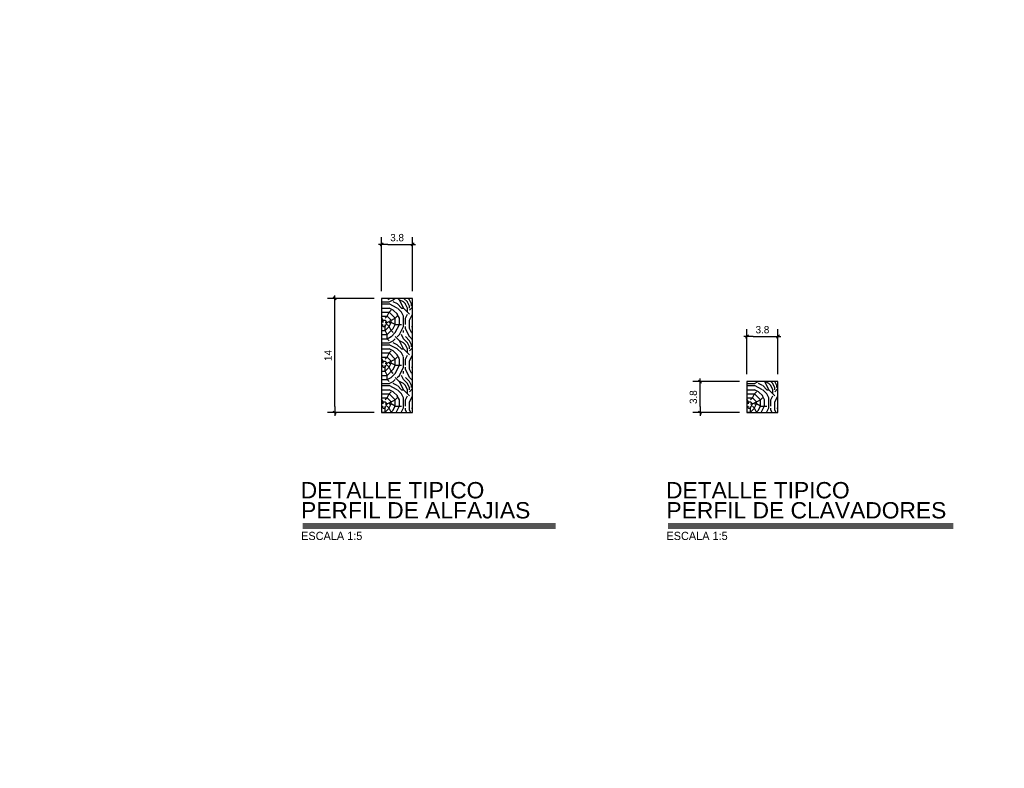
# Model space of a CAD drawing. Header units: millimetres. Extents: x 19458 to 19711, y 4351 to 4752.
# Tile 9 of 256: x 19535.03 to 19536.237, y 4512.481 to 4513.398. Entities that reach past the tile are written whole.
import ezdxf
from ezdxf.enums import TextEntityAlignment as Align

# ---------------------------------------------------------------- set-up
doc = ezdxf.new("R2010")
doc.units = ezdxf.units.MM
for name, color, linetype in [('0 @ 0.05', 7, 'Continuous'), ('cotas', 1, 'Continuous'), ('cotas @ 300', 1, 'Continuous'), ('cotas @ 400', 1, 'Continuous'), ('cotas @ 500', 1, 'Continuous'), ('TEXTOS TITULOS @ 0.05', 3, 'Continuous')]:
    doc.layers.add(name, color=color, linetype=linetype)
doc.styles.add('century gothic', font='GOTHIC.TTF')
doc.styles.add('COTAS SMC', font='GOTHIC.TTF')
doc.styles.add('NOTAS', font='GOTHIC.TTF')
doc.styles.add('SMCtitulos', font='sanss___.ttf')
doc.dimstyles.new('ANOTATIVE 100 SMCONSTRUCCIONES', dxfattribs={"dimscale": 0, "dimtxt": 0.18, "dimasz": 0.15, "dimexe": 0.18, "dimexo": 0.09, "dimgap": 0.1, "dimtad": 1, "dimzin": 0, "dimdsep": 46, "dimtxsty": 'century gothic', "dimblk1": 'FLECHA1', "dimblk2": 'FLECHA1', "dimsah": 1, "dimcen": 0.18, "dimdle": 0.075, "dimclrd": 1, "dimclre": 1, "dimclrt": 2, "dimaunit": 1, "dimadec": 0, "dimazin": 0, "dimtfac": 0.75, "dimtix": 1, "dimtmove": 2, "dimatfit": 3, "dimfxl": 0.09, "dimtvp": 1.5, "dimtfill": 1, "dimtolj": 1, "dimtzin": 0, "dimarcsym": 0})
doc.dimstyles.new('ANOTATIVE CM SMCONSTRUCCIONES', dxfattribs={"dimscale": 0, "dimtxt": 0.18, "dimasz": 0.15, "dimexe": 0.18, "dimexo": 0.18, "dimgap": 0.07, "dimtad": 1, "dimdec": 1, "dimlfac": 100, "dimdsep": 46, "dimtxsty": 'century gothic', "dimblk1": 'FLECHA1', "dimblk2": 'FLECHA1', "dimsah": 1, "dimcen": 0.18, "dimdle": 0.075, "dimclrd": 1, "dimclre": 1, "dimclrt": 2, "dimaunit": 1, "dimadec": 0, "dimazin": 2, "dimtfac": 0.75, "dimtdec": 1, "dimtix": 1, "dimtmove": 2, "dimatfit": 3, "dimfxl": 0.09, "dimtvp": 1.5, "dimtfill": 1, "dimtolj": 1, "dimtzin": 0, "dimarcsym": 0})
doc.dimstyles.new('PIES SMCONSTRUCCIONES', dxfattribs={"dimscale": 0, "dimtxt": 0.18, "dimasz": 0.2, "dimexe": 0.18, "dimexo": 0, "dimgap": 0.1, "dimtad": 1, "dimdec": 0, "dimlfac": 39.370079, "dimzin": 0, "dimdsep": 46, "dimlunit": 4, "dimtxsty": 'COTAS SMC', "dimblk1": 'FLECHA1', "dimblk2": 'FLECHA1', "dimsah": 1, "dimcen": 0.2, "dimdle": 0.075, "dimclrd": 1, "dimclre": 1, "dimclrt": 2, "dimaunit": 1, "dimadec": 0, "dimazin": 0, "dimtfac": 0.75, "dimtdec": 0, "dimtix": 1, "dimtmove": 2, "dimatfit": 3, "dimfxl": 0.09, "dimtvp": 1.5, "dimtfill": 1, "dimtolj": 1, "dimtzin": 0, "dimarcsym": 0})

# ---------------------------------------------------------------- blocks, each defined once
blk = doc.blocks.new('FLECHA1')
at = {"color": 4}
blk.add_line((-0.246176, -0.248081), (0.248081, 0.25), dxfattribs=at)
at = {"color": 1}
blk.add_line((-1, 0), (0.496162, 0), dxfattribs=at)
blk = doc.blocks.new('*D693')
at = {"layer": 'cotas', "color": 1, "lineweight": -2, "transparency": 16777216}
for p, q in [((19614.326, 4625.8448), (19614.326, 4700.8448)), ((19570.9836, 4550.8448), (19524.326, 4550.8448)), ((19614.326, 4548.4298), (19614.326, 4550.8448)), ((19570.5339, 4548.4298), (19524.326, 4548.4298)), ((19614.326, 4473.4298), (19614.326, 4398.4298))]:
    blk.add_line(p, q, dxfattribs=at)
at = {"layer": 'Defpoints', "color": 0, "transparency": 16777216}
for p in [(19614.326, 4550.8448), (19615.9836, 4550.8448), (19615.5339, 4548.4298)]:
    blk.add_point(p, dxfattribs=at)
at = {"layer": 'cotas', "color": 1, "lineweight": -2, "transparency": 16777216, "xscale": 75, "yscale": 75, "zscale": 75}
for p, rotation in [((19614.326, 4550.8448), 270), ((19614.326, 4548.4298), 90)]:
    blk.add_blockref('FLECHA1', p, dxfattribs=dict(at, rotation=rotation))
at = {"layer": 'cotas', "color": 2, "transparency": 16777216, "insert": (19517.3376, 4549.6373), "char_height": 90, "attachment_point": 5, "rotation": 90, "style": 'century gothic', "bg_fill": 3, "box_fill_scale": 1.1, "bg_fill_color": 256, "bg_fill_true_color": 13158600, "bg_fill_transparency": 0}
blk.add_mtext('\\A1;2.42', dxfattribs=at)
blk = doc.blocks.new('*D739')
at = {"layer": 'cotas', "color": 1, "lineweight": -2, "transparency": 16777216}
for p, q in [((19614.326, 4595.8448), (19614.326, 4640.8448)), ((19588.9836, 4550.8448), (19560.326, 4550.8448)), ((19614.326, 4548.4298), (19614.326, 4550.8448)), ((19588.5339, 4548.4298), (19560.326, 4548.4298)), ((19614.326, 4503.4298), (19614.326, 4458.4298))]:
    blk.add_line(p, q, dxfattribs=at)
at = {"layer": 'Defpoints', "color": 0, "transparency": 16777216}
for p in [(19614.326, 4550.8448), (19615.9836, 4550.8448), (19615.5339, 4548.4298)]:
    blk.add_point(p, dxfattribs=at)
at = {"layer": 'cotas', "color": 1, "lineweight": -2, "transparency": 16777216, "xscale": 45, "yscale": 45, "zscale": 45}
for p, rotation in [((19614.326, 4550.8448), 270), ((19614.326, 4548.4298), 90)]:
    blk.add_blockref('FLECHA1', p, dxfattribs=dict(at, rotation=rotation))
at = {"layer": 'cotas', "color": 2, "transparency": 16777216, "insert": (19556.133, 4549.6373), "char_height": 54, "attachment_point": 5, "rotation": 90, "style": 'century gothic', "bg_fill": 3, "box_fill_scale": 1.1, "bg_fill_color": 256, "bg_fill_true_color": 13158600, "bg_fill_transparency": 0}
blk.add_mtext('\\A1;2.42', dxfattribs=at)
blk = doc.blocks.new('*D745')
at = {"layer": 'cotas', "color": 1, "lineweight": -2, "transparency": 16777216}
for p, q in [((19614.326, 4610.8448), (19614.326, 4670.8448)), ((19579.9836, 4550.8448), (19542.326, 4550.8448)), ((19614.326, 4548.4298), (19614.326, 4550.8448)), ((19579.5339, 4548.4298), (19542.326, 4548.4298)), ((19614.326, 4488.4298), (19614.326, 4428.4298))]:
    blk.add_line(p, q, dxfattribs=at)
at = {"layer": 'Defpoints', "color": 0, "transparency": 16777216}
for p in [(19614.326, 4550.8448), (19615.9836, 4550.8448), (19615.5339, 4548.4298)]:
    blk.add_point(p, dxfattribs=at)
at = {"layer": 'cotas', "color": 1, "lineweight": -2, "transparency": 16777216, "xscale": 60, "yscale": 60, "zscale": 60}
for p, rotation in [((19614.326, 4550.8448), 270), ((19614.326, 4548.4298), 90)]:
    blk.add_blockref('FLECHA1', p, dxfattribs=dict(at, rotation=rotation))
at = {"layer": 'cotas', "color": 2, "transparency": 16777216, "insert": (19536.7353, 4549.6373), "char_height": 72, "attachment_point": 5, "rotation": 90, "style": 'century gothic', "bg_fill": 3, "box_fill_scale": 1.1, "bg_fill_color": 256, "bg_fill_true_color": 13158600, "bg_fill_transparency": 0}
blk.add_mtext('\\A1;2.42', dxfattribs=at)
blk = doc.blocks.new('*D748')
at = {"layer": 'cotas', "color": 1, "lineweight": -2, "transparency": 16777216}
for p, q in [((19620.0128, 4651.7533), (19620.0128, 4751.7533)), ((19620.4168, 4551.7533), (19530.0128, 4551.7533)), ((19620.0128, 4550.5333), (19620.0128, 4551.7533)), ((19620.4168, 4550.5333), (19530.0128, 4550.5333)), ((19620.0128, 4450.5333), (19620.0128, 4350.5333))]:
    blk.add_line(p, q, dxfattribs=at)
at = {"layer": 'Defpoints', "color": 0, "transparency": 16777216}
for p in [(19620.0128, 4551.7533), (19620.4168, 4551.7533), (19620.4168, 4550.5333)]:
    blk.add_point(p, dxfattribs=at)
at = {"layer": 'cotas', "color": 1, "lineweight": -2, "transparency": 16777216, "xscale": 100, "yscale": 100, "zscale": 100}
for p, rotation in [((19620.0128, 4551.7533), 270), ((19620.0128, 4550.5333), 90)]:
    blk.add_blockref('FLECHA1', p, dxfattribs=dict(at, rotation=rotation))
at = {"layer": 'cotas', "color": 2, "transparency": 16777216, "insert": (19523.8809, 4551.1433), "char_height": 90, "attachment_point": 5, "rotation": 90, "style": 'COTAS SMC', "bg_fill": 3, "box_fill_scale": 1.1, "bg_fill_color": 256, "bg_fill_true_color": 13158600, "bg_fill_transparency": 0}
blk.add_mtext("\\A1;4'", dxfattribs=at)
blk = doc.blocks.new('*D798')
at = {"layer": 'cotas', "color": 1, "lineweight": -2, "transparency": 16777216}
for p, q in [((19620.0128, 4631.7533), (19620.0128, 4711.7533)), ((19620.4168, 4551.7533), (19548.0128, 4551.7533)), ((19620.0128, 4550.5333), (19620.0128, 4551.7533)), ((19620.4168, 4550.5333), (19548.0128, 4550.5333)), ((19620.0128, 4470.5333), (19620.0128, 4390.5333))]:
    blk.add_line(p, q, dxfattribs=at)
at = {"layer": 'Defpoints', "color": 0, "transparency": 16777216}
for p in [(19620.0128, 4551.7533), (19620.4168, 4551.7533), (19620.4168, 4550.5333)]:
    blk.add_point(p, dxfattribs=at)
at = {"layer": 'cotas', "color": 1, "lineweight": -2, "transparency": 16777216, "xscale": 80, "yscale": 80, "zscale": 80}
for p, rotation in [((19620.0128, 4551.7533), 270), ((19620.0128, 4550.5333), 90)]:
    blk.add_blockref('FLECHA1', p, dxfattribs=dict(at, rotation=rotation))
at = {"layer": 'cotas', "color": 2, "transparency": 16777216, "insert": (19543.1073, 4551.1433), "char_height": 72, "attachment_point": 5, "rotation": 90, "style": 'COTAS SMC', "bg_fill": 3, "box_fill_scale": 1.1, "bg_fill_color": 256, "bg_fill_true_color": 13158600, "bg_fill_transparency": 0}
blk.add_mtext("\\A1;4'", dxfattribs=at)
blk = doc.blocks.new('*U172')
at = {"color": 2}
blk.add_line((0, 0.052), (6.194, 0.052), dxfattribs=at)
at = {"color": 250}
blk.add_line((0, 0), (6.194, 0), dxfattribs=at)
at = {"color": 7}
blk.add_line((0, -0.047), (6.194, -0.047), dxfattribs=at)
at = {"color": 0, "linetype": 'ByBlock', "lineweight": -2, "style": 'NOTAS'}
for tag, p in [('1TITLE', (0.027, 1.014)), ('2TITLE', (-0.043, 0.181))]:
    blk.add_attdef(tag, p, '', height=0.3, dxfattribs=at)
blk.add_attdef('SCALE', text='', height=0.18, dxfattribs=at).set_placement((-0.043, -0.148), align=Align.TOP_LEFT)
blk = doc.blocks.new('*D921')
at = {"color": 1, "lineweight": -2, "transparency": 16777216}
for p, q in [((19535.4643, 4513.0569), (19535.4068, 4513.0569)), ((19535.4158, 4512.9244), (19535.4158, 4513.0494)), ((19535.4643, 4512.9169), (19535.4068, 4512.9169))]:
    blk.add_line(p, q, dxfattribs=at)
at = {"layer": 'Defpoints', "color": 0, "transparency": 16777216}
for p in [(19535.4158, 4513.0569), (19535.4733, 4513.0569), (19535.4733, 4512.9169)]:
    blk.add_point(p, dxfattribs=at)
at = {"color": 1, "lineweight": -2, "transparency": 16777216, "xscale": 0.0075, "yscale": 0.0075, "zscale": 0.0075}
for p, rotation in [((19535.4158, 4513.0569), 90), ((19535.4158, 4512.9169), 270)]:
    blk.add_blockref('FLECHA1', p, dxfattribs=dict(at, rotation=rotation))
at = {"color": 2, "transparency": 16777216, "insert": (19535.4077, 4512.9869), "char_height": 0.009, "attachment_point": 5, "rotation": 90, "style": 'century gothic', "bg_fill": 3, "box_fill_scale": 1.1, "bg_fill_color": 256, "bg_fill_true_color": 13158600, "bg_fill_transparency": 0}
blk.add_mtext('\\A1;14', dxfattribs=at)
blk = doc.blocks.new('*D920')
at = {"color": 1, "lineweight": -2, "transparency": 16777216}
for p, q in [((19535.4733, 4513.0659), (19535.4733, 4513.1321)), ((19535.5113, 4513.0659), (19535.5113, 4513.1321)), ((19535.4808, 4513.1231), (19535.5038, 4513.1231))]:
    blk.add_line(p, q, dxfattribs=at)
at = {"layer": 'Defpoints', "color": 0, "transparency": 16777216}
for p in [(19535.5113, 4513.1231), (19535.4733, 4513.0569), (19535.5113, 4513.0569)]:
    blk.add_point(p, dxfattribs=at)
at = {"color": 1, "lineweight": -2, "transparency": 16777216, "xscale": 0.0075, "yscale": 0.0075, "zscale": 0.0075, "rotation": 180}
blk.add_blockref('FLECHA1', (19535.4733, 4513.1231), dxfattribs=at)
at = {"color": 1, "lineweight": -2, "transparency": 16777216, "xscale": 0.0075, "yscale": 0.0075, "zscale": 0.0075}
blk.add_blockref('FLECHA1', (19535.5113, 4513.1231), dxfattribs=at)
at = {"color": 2, "transparency": 16777216, "insert": (19535.4923, 4513.1313), "char_height": 0.009, "attachment_point": 5, "style": 'century gothic', "bg_fill": 3, "box_fill_scale": 1.1, "bg_fill_color": 256, "bg_fill_true_color": 13158600, "bg_fill_transparency": 0}
blk.add_mtext('\\A1;3.8', dxfattribs=at)
blk = doc.blocks.new('*U924')
at = {"color": 2}
blk.add_line((0, 0.052), (6.985, 0.052), dxfattribs=at)
at = {"color": 250}
blk.add_line((0, 0), (6.985, 0), dxfattribs=at)
at = {"color": 7}
blk.add_line((0, -0.047), (6.985, -0.047), dxfattribs=at)
at = {"color": 0, "linetype": 'ByBlock', "lineweight": -2, "style": 'NOTAS'}
for tag, p in [('1TITLE', (0.027, 1.014)), ('2TITLE', (-0.043, 0.181))]:
    blk.add_attdef(tag, p, '', height=0.3, dxfattribs=at)
blk.add_attdef('SCALE', text='', height=0.18, dxfattribs=at).set_placement((-0.043, -0.148), align=Align.TOP_LEFT)
blk = doc.blocks.new('*D922')
at = {"color": 1, "lineweight": -2, "transparency": 16777216}
for p, q in [((19535.9122, 4512.9549), (19535.8547, 4512.9549)), ((19535.8637, 4512.9244), (19535.8637, 4512.9474)), ((19535.9122, 4512.9169), (19535.8547, 4512.9169))]:
    blk.add_line(p, q, dxfattribs=at)
at = {"layer": 'Defpoints', "color": 0, "transparency": 16777216}
for p in [(19535.8637, 4512.9549), (19535.9212, 4512.9549), (19535.9212, 4512.9169)]:
    blk.add_point(p, dxfattribs=at)
at = {"color": 1, "lineweight": -2, "transparency": 16777216, "xscale": 0.0075, "yscale": 0.0075, "zscale": 0.0075}
for p, rotation in [((19535.8637, 4512.9549), 90), ((19535.8637, 4512.9169), 270)]:
    blk.add_blockref('FLECHA1', p, dxfattribs=dict(at, rotation=rotation))
at = {"color": 2, "transparency": 16777216, "insert": (19535.8555, 4512.9359), "char_height": 0.009, "attachment_point": 5, "rotation": 90, "style": 'century gothic', "bg_fill": 3, "box_fill_scale": 1.1, "bg_fill_color": 256, "bg_fill_true_color": 13158600, "bg_fill_transparency": 0}
blk.add_mtext('\\A1;3.8', dxfattribs=at)
blk = doc.blocks.new('*D923')
at = {"color": 1, "lineweight": -2, "transparency": 16777216}
for p, q in [((19535.9212, 4512.9639), (19535.9212, 4513.0192)), ((19535.9592, 4512.9639), (19535.9592, 4513.0192)), ((19535.9287, 4513.0102), (19535.9517, 4513.0102))]:
    blk.add_line(p, q, dxfattribs=at)
at = {"layer": 'Defpoints', "color": 0, "transparency": 16777216}
for p in [(19535.9592, 4513.0102), (19535.9212, 4512.9549), (19535.9592, 4512.9549)]:
    blk.add_point(p, dxfattribs=at)
at = {"color": 1, "lineweight": -2, "transparency": 16777216, "xscale": 0.0075, "yscale": 0.0075, "zscale": 0.0075, "rotation": 180}
blk.add_blockref('FLECHA1', (19535.9212, 4513.0102), dxfattribs=at)
at = {"color": 1, "lineweight": -2, "transparency": 16777216, "xscale": 0.0075, "yscale": 0.0075, "zscale": 0.0075}
blk.add_blockref('FLECHA1', (19535.9592, 4513.0102), dxfattribs=at)
at = {"color": 2, "transparency": 16777216, "insert": (19535.9402, 4513.0185), "char_height": 0.009, "attachment_point": 5, "style": 'century gothic', "bg_fill": 3, "box_fill_scale": 1.1, "bg_fill_color": 256, "bg_fill_true_color": 13158600, "bg_fill_transparency": 0}
blk.add_mtext('\\A1;3.8', dxfattribs=at)
blk = doc.blocks.new('*U930')
at = {"layer": 'cotas @ 500'}
dim = blk.add_linear_dim(base=(19614.3260382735, 4550.8448237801), p1=(19615.5338597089, 4548.4298237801), p2=(19615.9836080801, 4550.8448237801), angle=90, dimstyle='ANOTATIVE 100 SMCONSTRUCCIONES', override={"dimscale": 500, "dimtix": 1, "dimtofl": 1, "dimtmove": 1, "dimatfit": 1}, dxfattribs=at)
dim.commit()
dim.dimension.update_dxf_attribs({"geometry": '*D693', "text_midpoint": (19517.3375950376, 4549.6373237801)})
at = {"layer": 'cotas @ 300'}
dim = blk.add_linear_dim(base=(19614.3260382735, 4550.8448237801), p1=(19615.5338597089, 4548.4298237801), p2=(19615.9836080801, 4550.8448237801), angle=90, dimstyle='ANOTATIVE 100 SMCONSTRUCCIONES', override={"dimscale": 300, "dimtix": 1, "dimtofl": 1, "dimtmove": 1, "dimatfit": 1}, dxfattribs=at)
dim.commit()
dim.dimension.update_dxf_attribs({"geometry": '*D739', "text_midpoint": (19556.132972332, 4549.6373237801)})
at = {"layer": 'cotas @ 400'}
dim = blk.add_linear_dim(base=(19614.3260382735, 4550.8448237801), p1=(19615.5338597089, 4548.4298237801), p2=(19615.9836080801, 4550.8448237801), angle=90, dimstyle='ANOTATIVE 100 SMCONSTRUCCIONES', override={"dimscale": 400, "dimtix": 1, "dimtofl": 1, "dimtmove": 1, "dimatfit": 1}, dxfattribs=at)
dim.commit()
dim.dimension.update_dxf_attribs({"geometry": '*D745', "text_midpoint": (19536.7352836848, 4549.6373237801)})
blk = doc.blocks.new('*U932')
at = {"layer": 'cotas @ 500'}
dim = blk.add_linear_dim(base=(19620.0128, 4551.7533), p1=(19620.4168, 4550.5333), p2=(19620.4168, 4551.7533), angle=90, dimstyle='PIES SMCONSTRUCCIONES', override={"dimscale": 500, "dimtix": 1, "dimtofl": 1, "dimtmove": 2, "dimatfit": 3}, dxfattribs=at)
dim.commit()
dim.dimension.update_dxf_attribs({"geometry": '*D748', "text_midpoint": (19523.8809, 4551.1433)})
at = {"layer": 'cotas @ 400'}
dim = blk.add_linear_dim(base=(19620.0128, 4551.7533), p1=(19620.4168, 4550.5333), p2=(19620.4168, 4551.7533), angle=90, dimstyle='PIES SMCONSTRUCCIONES', override={"dimscale": 400, "dimtix": 1, "dimtofl": 1, "dimtmove": 2, "dimatfit": 3}, dxfattribs=at)
dim.commit()
dim.dimension.update_dxf_attribs({"geometry": '*D798', "text_midpoint": (19543.1073, 4551.1433)})

msp = doc.modelspace()

# ---------------------------------------------------------------- block references
at = {"layer": 'cotas'}
msp.add_blockref('*U930', (0, 0), dxfattribs=at)

# ---------------------------------------------------------------- next in the draw order: block references
msp.add_blockref('*U932', (0, 0), dxfattribs=at)

# ---------------------------------------------------------------- next in the draw order: block references
at = {"layer": 'TEXTOS TITULOS @ 0.05'}
ref = msp.add_blockref('*U172', (19535.3768, 4512.7782), dxfattribs=dict(at, xscale=0.05, yscale=0.05, zscale=0.05))
ref.add_attrib('1TITLE', 'DETALLE TIPICO', (19535.3741, 4512.8119), dxfattribs={"layer": '0', "color": 0, "linetype": 'ByBlock', "lineweight": -2, "height": 0.02, "style": 'SMCtitulos'})
ref.add_attrib('2TITLE', 'PERFIL DE ALFAJIAS', (19535.3746, 4512.7873), dxfattribs={"layer": '0', "color": 0, "linetype": 'ByBlock', "lineweight": -2, "height": 0.02, "style": 'SMCtitulos'})
ref.add_attrib('SCALE', 'ESCALA 1:5', dxfattribs={"layer": '0', "color": 0, "linetype": 'ByBlock', "lineweight": -2, "height": 0.01, "style": 'NOTAS'}).set_placement((19535.3746, 4512.7709), align=Align.TOP_LEFT)
ref = msp.add_blockref('*U924', (19535.8246, 4512.7782), dxfattribs=dict(at, xscale=0.05, yscale=0.05, zscale=0.05))
ref.add_attrib('1TITLE', 'DETALLE TIPICO', (19535.822, 4512.8119), dxfattribs={"layer": '0', "color": 0, "linetype": 'ByBlock', "lineweight": -2, "height": 0.02, "style": 'SMCtitulos'})
ref.add_attrib('2TITLE', 'PERFIL DE CLAVADORES', (19535.8225, 4512.7873), dxfattribs={"layer": '0', "color": 0, "linetype": 'ByBlock', "lineweight": -2, "height": 0.02, "style": 'SMCtitulos'})
ref.add_attrib('SCALE', 'ESCALA 1:5', dxfattribs={"layer": '0', "color": 0, "linetype": 'ByBlock', "lineweight": -2, "height": 0.01, "style": 'NOTAS'}).set_placement((19535.8225, 4512.7709), align=Align.TOP_LEFT)

# ---------------------------------------------------------------- next in the draw order: dimensions: what is measured, and where the dimension line sits
at = {"layer": '0 @ 0.05'}
for base, p1, p2, picture, middle in [((19535.4158, 4513.0569), (19535.4733, 4512.9169), (19535.4733, 4513.0569), '*D921', (19535.4077, 4512.9869)), ((19535.8637, 4512.9549), (19535.9212, 4512.9169), (19535.9212, 4512.9549), '*D922', (19535.8555, 4512.9359))]:
    dim = msp.add_linear_dim(base=base, p1=p1, p2=p2, angle=90, dimstyle='ANOTATIVE CM SMCONSTRUCCIONES', override={"dimscale": 0.05, "dimtix": 1, "dimtofl": 1, "dimtmove": 2, "dimatfit": 3}, dxfattribs=at)
    dim.commit()
    dim.dimension.update_dxf_attribs({"geometry": picture, "text_midpoint": middle})

# ---------------------------------------------------------------- next in the draw order: dimensions: what is measured, and where the dimension line sits
for base, p1, p2, picture, middle in [((19535.5113, 4513.1231), (19535.4733, 4513.0569), (19535.5113, 4513.0569), '*D920', (19535.4923, 4513.1313)), ((19535.9592, 4513.0102), (19535.9212, 4512.9549), (19535.9592, 4512.9549), '*D923', (19535.9402, 4513.0185))]:
    dim = msp.add_linear_dim(base=base, p1=p1, p2=p2, dimstyle='ANOTATIVE CM SMCONSTRUCCIONES', override={"dimscale": 0.05, "dimtix": 1, "dimtofl": 1, "dimtmove": 2, "dimatfit": 3}, dxfattribs=at)
    dim.commit()
    dim.dimension.update_dxf_attribs({"geometry": picture, "text_midpoint": middle})

# ---------------------------------------------------------------- next in the draw order: hatches: boundary and pattern name
h = msp.add_hatch()
h.set_pattern_fill('LOGEND', color=1, scale=0.05, pattern_type=2)
h.set_pattern_definition([(0, (0.0175, 0), (0.05, 0.05), [0.015, -0.035]), (0, (0.0175, 0.0025), (0.05, 0.05), [0.015, -0.035]), (0, (0.02, 0.0075), (0.05, 0.05), [0.01, -0.04]), (0, (0.0225, 0.0125), (0.05, 0.05), [0.0075, -0.0425]), (0, (0.0225, 0.0175), (0.05, 0.05), [0.005, -0.045]), (0, (0.01, 0.0225), (0.05, 0.05), [0.0025, -0.0125, 0.0025, -0.0325]), (0, (0.0175, 0.025), (0.05, 0.05), [0.0025, -0.02, 0.0075, -0.02]), (0, (0.0275, 0.0275), (0.05, 0.05), [0.0025, -0.0025, 0.0025, -0.0425]), (0, (0.025, 0.03), (0.05, 0.05), [0.0025, -0.0475]), (0, (0.0225, 0.035), (0.05, 0.05), [0.0075, -0.0425]), (0, (0.0225, 0.04), (0.05, 0.05), [0.01, -0.04]), (0, (0.02, 0.045), (0.05, 0.05), [0.0125, -0.015, 0.0025, -0.02]), (90, (0, 0.015), (-0.05, 0.05), [0.0025, -0.005, 0.0125, -0.03]), (90, (0.0025, 0.02), (-0.05, 0.05), [0.0025, -0.0025, 0.0075, -0.0375]), (90, (0.005, 0.04), (-0.05, 0.05), [0.005, -0.045]), (90, (0.0075, 0.02), (-0.05, 0.05), [0.01, -0.015, 0.0025, -0.0225]), (90, (0.01, 0.0475), (-0.05, 0.05), [0.0025, -0.0475]), (90, (0.0125, 0.0225), (-0.05, 0.05), [0.0075, -0.0425]), (90, (0.0175, 0.025), (-0.05, 0.05), [0.005, -0.045]), (90, (0.0225, 0.025), (-0.05, 0.05), [0.0025, -0.0075, 0.0075, -0.0325]), (90, (0.025, 0.0275), (-0.05, 0.05), [0.0025, -0.0475]), (90, (0.0275, 0.0175), (-0.05, 0.05), [0.007, -0.043]), (90, (0.03, 0.0075), (-0.05, 0.05), [0.005, -0.045]), (90, (0.035, 0.0275), (-0.05, 0.05), [0.0025, -0.0475]), (90, (0.04, 0.025), (-0.05, 0.05), [0.0075, -0.0425]), (90, (0.045, 0.025), (-0.05, 0.05), [0.0075, -0.0425]), (45, (0.0375, 0.005), (6e-18, 0.05), [0.0035355, -0.0035355, 0.0035355, -0.0601041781]), (45, (0.0275, 0.0175), (6e-18, 0.05), [0.007071, -0.0636396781]), (45, (0.0075, 0.0425), (6e-18, 0.05), [0.007071, -0.0636396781]), (45, (0.0175, 0.03), (6e-18, 0.05), [0.007071, -0.0636396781]), (45, (0.02, 0.02), (6e-18, 0.05), [0.007071, -0.0636396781]), (45, (0.035, 0.01), (6e-18, 0.05), [0.007071, -0.0636396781]), (45, (0.03, 0.0125), (6e-18, 0.05), [0.0106066, -0.0601040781]), (45, (0.015, 0.035), (6e-18, 0.05), [0.0035355, -0.0671751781]), (45, (0.0125, 0.04), (6e-18, 0.05), [0.0035355, -0.0671751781]), (45, (0.0325, 0.04), (6e-18, 0.05), [0.0035355, -0.0671751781]), (45, (0.0125, 0.015), (6e-18, 0.05), [0.0035355, -0.0671751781]), (45, (0.04, 0.0325), (6e-18, 0.05), [0.0035355, -0.0671751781]), (45, (0.0225, 0.0275), (6e-18, 0.05), [0.0035355, -0.0671751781]), (45, (0.0275, 0.0325), (6e-18, 0.05), [0.0035355, -0.0671751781]), (135, (0.025, 0.0225), (-0.05, 6e-18), [0.0035355, -0.0035355, 0.0106066, -0.0530330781]), (135, (0.0325, 0.0225), (-0.05, 6e-18), [0.0035355, -0.0671751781]), (135, (0.0325, 0.005), (-0.05, 6e-18), [0.0035355, -0.0671751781]), (135, (0.0225, 0.0175), (-0.05, 6e-18), [0.0035355, -0.0671751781]), (135, (0.03, 0.0275), (-0.05, 6e-18), [0.0035355, -0.0671751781]), (135, (0.0175, 0.015), (-0.05, 6e-18), [0.0035355, -0.0671751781]), (135, (0.0375, 0.015), (-0.05, 6e-18), [0.0035355, -0.0671751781]), (135, (0.0025, 0), (-0.05, 6e-18), [0.0035355, -0.0671751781]), (135, (0.005, 0.0025), (-0.05, 6e-18), [0.007071, -0.0636396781]), (135, (0.0075, 0.005), (-0.05, 6e-18), [0.007071, -0.0636396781]), (135, (0.0125, 0.005), (-0.05, 6e-18), [0.007071, -0.0636396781]), (135, (0.015, 0.01), (-0.05, 6e-18), [0.007071, -0.0636396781]), (135, (0.035, 0.03), (-0.05, 6e-18), [0.007071, -0.0636396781]), (135, (0.045, 0.005), (-0.05, 6e-18), [0.007071, -0.0636396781]), (135, (0.0475, 0.045), (-0.05, 6e-18), [0.007071, -0.0636396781]), (135, (0.0475, 0.04), (-0.05, 6e-18), [0.007071, -0.0636396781]), (135, (0.0425, 0.0375), (-0.05, 6e-18), [0.007071, -0.0636396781]), (135, (0.0075, 0.0375), (-0.05, 6e-18), [0.0106066, -0.0601040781]), (135, (0.04, 0.0325), (-0.05, 6e-18), [0.0106066, -0.0601040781]), (26.5650512, (0.0125, 0.0475), (0.05, 2e-11), [0.00559, -0.10621339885]), (26.5650512, (0.0125, 0.0225), (0.05, 2e-11), [0.00559, -0.10621339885]), (26.5650512, (0.0175, 0.0375), (0.05, 2e-11), [0.00559, -0.10621339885]), (26.5650512, (0.0325, 0.0025), (0.05, 2e-11), [0.00559, -0.10621339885]), (26.5650512, (0.03, 0.0075), (0.05, 2e-11), [0.00559, -0.10621339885]), (26.5650512, (0.015, 0.0175), (0.05, 2e-11), [0.00559, -0.10621339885]), (26.5650512, (0.015, 0.0425), (0.05, 2e-11), [0.00559, -0.10621339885]), (26.5650512, (0.03, 0.0275), (0.05, 2e-11), [0.01118, -0.10062339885]), (63.43494882, (0.03, 0.035), (3e-12, 0.05), [0.00559, -0.10621339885]), (63.43494882, (0.0375, 0.02), (3e-12, 0.05), [0.00559, -0.10621339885]), (63.43494882, (0.0125, 0.03), (3e-12, 0.05), [0.00559, -0.10621339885]), (63.43494882, (0.0025, 0.0325), (3e-12, 0.05), [0.00559, -0.10621339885]), (63.43494882, (0.0325, 0.0225), (3e-12, 0.05), [0.00559, -0.10621339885]), (63.43494882, (0.0275, 0.0225), (3e-12, 0.05), [0.00559, -0.10621339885]), (63.43494882, (0.0075, 0.03), (3e-12, 0.05), [0.01118, -0.10062339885]), (63.43494882, (0.045, 0.0125), (3e-12, 0.05), [0.01118, -0.10062339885]), (63.43494882, (0.04, 0.015), (3e-12, 0.05), [0.01118, -0.10062339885]), (116.5650512, (0, 0.0075), (-2e-11, 0.05), [0.00559, -0.10621339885]), (116.5650512, (0, 0.035), (-2e-11, 0.05), [0.00559, -0.10621339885]), (116.5650512, (0.01, 0), (-2e-11, 0.05), [0.00559, -0.10621339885]), (116.5650512, (0.005, 0.045), (-2e-11, 0.05), [0.00559, -0.10621339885]), (116.5650512, (0.01, 0.015), (-2e-11, 0.05), [0.00559, -0.10621339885]), (116.5650512, (0.02, 0.02), (-2e-11, 0.05), [0.00559, -0.10621339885]), (116.5650512, (0.025, 0.03), (-2e-11, 0.05), [0.00559, -0.10621339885]), (116.5650512, (0.0025, 0.01), (1.6057e-08, 0.050000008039), [0.00559, -0.10621339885]), (116.5650512, (0.015, 0.0175), (-2e-11, 0.05), [0.00559, -0.10621339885]), (116.5650512, (0.03, 0.0125), (-2e-11, 0.05), [0.00559, -0.10621339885]), (116.5650512, (0.035, 0.0175), (-2e-11, 0.05), [0.00559, -0.10621339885]), (116.5650512, (0.045, 0.0325), (-2e-11, 0.05), [0.00559, -0.10621339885]), (116.5650512, (0.0075, 0.0475), (-2e-11, 0.05), [0.00559, -0.10621339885]), (116.5650512, (0, 0.045), (-2e-11, 0.05), [0.01118, -0.10062339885]), (116.5650512, (0.0075, 0.01), (-2e-11, 0.05), [0.01118, -0.10062339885]), (153.43494882, (0, 0.0025), (-0.05, 3e-12), [0.00559, -0.10621339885]), (153.43494882, (0.0425, 0), (-0.05, 3e-12), [0.00559, -0.10621339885]), (153.43494882, (0.04, 0.025), (-0.05, 3e-12), [0.00559, -0.10621339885]), (153.43494882, (0.02, 0.0075), (-0.05, 3e-12), [0.00559, -0.10621339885]), (153.43494882, (0.0175, 0.0025), (-0.05, 3e-12), [0.00559, -0.10621339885]), (153.43494882, (0.0225, 0.0125), (-0.05, 3e-12), [0.00559, -0.10621339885]), (153.43494882, (0.0375, 0.0425), (-0.05, 3e-12), [0.00559, -0.10621339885]), (153.43494882, (0.0425, 0.045), (-0.05, 3e-12), [0.01118, -0.10062339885])])
h.paths.add_polyline_path([(19535.5113, 4513.0569), (19535.4733, 4513.0569), (19535.4733, 4512.9169), (19535.5113, 4512.9169)])
h = msp.add_hatch()
h.set_pattern_fill('LOGEND', color=1, scale=0.05, pattern_type=2)
h.set_pattern_definition([(0, (0.46537, 0), (0.05, 0.05), [0.015, -0.035]), (0, (0.46537, 0.0025), (0.05, 0.05), [0.015, -0.035]), (0, (0.46787, 0.0075), (0.05, 0.05), [0.01, -0.04]), (0, (0.47037, 0.0125), (0.05, 0.05), [0.0075, -0.0425]), (0, (0.47037, 0.0175), (0.05, 0.05), [0.005, -0.045]), (0, (0.45787, 0.0225), (0.05, 0.05), [0.0025, -0.0125, 0.0025, -0.0325]), (0, (0.46537, 0.025), (0.05, 0.05), [0.0025, -0.02, 0.0075, -0.02]), (0, (0.47537, 0.0275), (0.05, 0.05), [0.0025, -0.0025, 0.0025, -0.0425]), (0, (0.47287, 0.03), (0.05, 0.05), [0.0025, -0.0475]), (0, (0.47037, 0.035), (0.05, 0.05), [0.0075, -0.0425]), (0, (0.47037, 0.04), (0.05, 0.05), [0.01, -0.04]), (0, (0.46787, 0.045), (0.05, 0.05), [0.0125, -0.015, 0.0025, -0.02]), (90, (0.44787, 0.015), (-0.05, 0.05), [0.0025, -0.005, 0.0125, -0.03]), (90, (0.45037, 0.02), (-0.05, 0.05), [0.0025, -0.0025, 0.0075, -0.0375]), (90, (0.45287, 0.04), (-0.05, 0.05), [0.005, -0.045]), (90, (0.45537, 0.02), (-0.05, 0.05), [0.01, -0.015, 0.0025, -0.0225]), (90, (0.45787, 0.0475), (-0.05, 0.05), [0.0025, -0.0475]), (90, (0.46037, 0.0225), (-0.05, 0.05), [0.0075, -0.0425]), (90, (0.46537, 0.025), (-0.05, 0.05), [0.005, -0.045]), (90, (0.47037, 0.025), (-0.05, 0.05), [0.0025, -0.0075, 0.0075, -0.0325]), (90, (0.47287, 0.0275), (-0.05, 0.05), [0.0025, -0.0475]), (90, (0.47537, 0.0175), (-0.05, 0.05), [0.007, -0.043]), (90, (0.47787, 0.0075), (-0.05, 0.05), [0.005, -0.045]), (90, (0.48287, 0.0275), (-0.05, 0.05), [0.0025, -0.0475]), (90, (0.48787, 0.025), (-0.05, 0.05), [0.0075, -0.0425]), (90, (0.49287, 0.025), (-0.05, 0.05), [0.0075, -0.0425]), (45, (0.48537, 0.005), (6e-18, 0.05), [0.0035355, -0.0035355, 0.0035355, -0.0601041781]), (45, (0.47537, 0.0175), (6e-18, 0.05), [0.007071, -0.0636396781]), (45, (0.45537, 0.0425), (6e-18, 0.05), [0.007071, -0.0636396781]), (45, (0.46537, 0.03), (6e-18, 0.05), [0.007071, -0.0636396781]), (45, (0.46787, 0.02), (6e-18, 0.05), [0.007071, -0.0636396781]), (45, (0.48287, 0.01), (6e-18, 0.05), [0.007071, -0.0636396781]), (45, (0.47787, 0.0125), (6e-18, 0.05), [0.0106066, -0.0601040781]), (45, (0.46287, 0.035), (6e-18, 0.05), [0.0035355, -0.0671751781]), (45, (0.46037, 0.04), (6e-18, 0.05), [0.0035355, -0.0671751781]), (45, (0.48037, 0.04), (6e-18, 0.05), [0.0035355, -0.0671751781]), (45, (0.46037, 0.015), (6e-18, 0.05), [0.0035355, -0.0671751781]), (45, (0.48787, 0.0325), (6e-18, 0.05), [0.0035355, -0.0671751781]), (45, (0.47037, 0.0275), (6e-18, 0.05), [0.0035355, -0.0671751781]), (45, (0.47537, 0.0325), (6e-18, 0.05), [0.0035355, -0.0671751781]), (135, (0.47287, 0.0225), (-0.05, 6e-18), [0.0035355, -0.0035355, 0.0106066, -0.0530330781]), (135, (0.48037, 0.0225), (-0.05, 6e-18), [0.0035355, -0.0671751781]), (135, (0.48037, 0.005), (-0.05, 6e-18), [0.0035355, -0.0671751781]), (135, (0.47037, 0.0175), (-0.05, 6e-18), [0.0035355, -0.0671751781]), (135, (0.47787, 0.0275), (-0.05, 6e-18), [0.0035355, -0.0671751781]), (135, (0.46537, 0.015), (-0.05, 6e-18), [0.0035355, -0.0671751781]), (135, (0.48537, 0.015), (-0.05, 6e-18), [0.0035355, -0.0671751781]), (135, (0.45037, 0), (-0.05, 6e-18), [0.0035355, -0.0671751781]), (135, (0.45287, 0.0025), (-0.05, 6e-18), [0.007071, -0.0636396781]), (135, (0.45537, 0.005), (-0.05, 6e-18), [0.007071, -0.0636396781]), (135, (0.46037, 0.005), (-0.05, 6e-18), [0.007071, -0.0636396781]), (135, (0.46287, 0.01), (-0.05, 6e-18), [0.007071, -0.0636396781]), (135, (0.48287, 0.03), (-0.05, 6e-18), [0.007071, -0.0636396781]), (135, (0.49287, 0.005), (-0.05, 6e-18), [0.007071, -0.0636396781]), (135, (0.49537, 0.045), (-0.05, 6e-18), [0.007071, -0.0636396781]), (135, (0.49537, 0.04), (-0.05, 6e-18), [0.007071, -0.0636396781]), (135, (0.49037, 0.0375), (-0.05, 6e-18), [0.007071, -0.0636396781]), (135, (0.45537, 0.0375), (-0.05, 6e-18), [0.0106066, -0.0601040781]), (135, (0.48787, 0.0325), (-0.05, 6e-18), [0.0106066, -0.0601040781]), (26.5650512, (0.460368, 0.0475), (0.05, 2e-11), [0.00559, -0.10621339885]), (26.5650512, (0.460368, 0.0225), (0.05, 2e-11), [0.00559, -0.10621339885]), (26.5650512, (0.465368, 0.0375), (0.05, 2e-11), [0.00559, -0.10621339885]), (26.5650512, (0.480368, 0.0025), (0.05, 2e-11), [0.00559, -0.10621339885]), (26.5650512, (0.477868, 0.0075), (0.05, 2e-11), [0.00559, -0.10621339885]), (26.5650512, (0.462868, 0.0175), (0.05, 2e-11), [0.00559, -0.10621339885]), (26.5650512, (0.462868, 0.0425), (0.05, 2e-11), [0.00559, -0.10621339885]), (26.5650512, (0.477868, 0.0275), (0.05, 2e-11), [0.01118, -0.10062339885]), (63.43494882, (0.477868, 0.035), (3e-12, 0.05), [0.00559, -0.10621339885]), (63.43494882, (0.485368, 0.02), (3e-12, 0.05), [0.00559, -0.10621339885]), (63.43494882, (0.460368, 0.03), (3e-12, 0.05), [0.00559, -0.10621339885]), (63.43494882, (0.450368, 0.0325), (3e-12, 0.05), [0.00559, -0.10621339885]), (63.43494882, (0.480368, 0.0225), (3e-12, 0.05), [0.00559, -0.10621339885]), (63.43494882, (0.475368, 0.0225), (3e-12, 0.05), [0.00559, -0.10621339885]), (63.43494882, (0.455368, 0.03), (3e-12, 0.05), [0.01118, -0.10062339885]), (63.43494882, (0.492868, 0.0125), (3e-12, 0.05), [0.01118, -0.10062339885]), (63.43494882, (0.487868, 0.015), (3e-12, 0.05), [0.01118, -0.10062339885]), (116.5650512, (0.447868, 0.0075), (-2e-11, 0.05), [0.00559, -0.10621339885]), (116.5650512, (0.447868, 0.035), (-2e-11, 0.05), [0.00559, -0.10621339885]), (116.5650512, (0.457868, 0), (-2e-11, 0.05), [0.00559, -0.10621339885]), (116.5650512, (0.452868, 0.045), (-2e-11, 0.05), [0.00559, -0.10621339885]), (116.5650512, (0.457868, 0.015), (-2e-11, 0.05), [0.00559, -0.10621339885]), (116.5650512, (0.467868, 0.02), (-2e-11, 0.05), [0.00559, -0.10621339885]), (116.5650512, (0.472868, 0.03), (-2e-11, 0.05), [0.00559, -0.10621339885]), (116.5650512, (0.450368, 0.01), (1.6057e-08, 0.050000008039), [0.00559, -0.10621339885]), (116.5650512, (0.462868, 0.0175), (-2e-11, 0.05), [0.00559, -0.10621339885]), (116.5650512, (0.477868, 0.0125), (-2e-11, 0.05), [0.00559, -0.10621339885]), (116.5650512, (0.482868, 0.0175), (-2e-11, 0.05), [0.00559, -0.10621339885]), (116.5650512, (0.492868, 0.0325), (-2e-11, 0.05), [0.00559, -0.10621339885]), (116.5650512, (0.455368, 0.0475), (-2e-11, 0.05), [0.00559, -0.10621339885]), (116.5650512, (0.447868, 0.045), (-2e-11, 0.05), [0.01118, -0.10062339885]), (116.5650512, (0.455368, 0.01), (-2e-11, 0.05), [0.01118, -0.10062339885]), (153.43494882, (0.447868, 0.0025), (-0.05, 3e-12), [0.00559, -0.10621339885]), (153.43494882, (0.490368, 0), (-0.05, 3e-12), [0.00559, -0.10621339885]), (153.43494882, (0.487868, 0.025), (-0.05, 3e-12), [0.00559, -0.10621339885]), (153.43494882, (0.467868, 0.0075), (-0.05, 3e-12), [0.00559, -0.10621339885]), (153.43494882, (0.465368, 0.0025), (-0.05, 3e-12), [0.00559, -0.10621339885]), (153.43494882, (0.470368, 0.0125), (-0.05, 3e-12), [0.00559, -0.10621339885]), (153.43494882, (0.485368, 0.0425), (-0.05, 3e-12), [0.00559, -0.10621339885]), (153.43494882, (0.490368, 0.045), (-0.05, 3e-12), [0.01118, -0.10062339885])])
h.paths.add_polyline_path([(19535.9592, 4512.9549), (19535.9212, 4512.9549), (19535.9212, 4512.9169), (19535.9592, 4512.9169)])

# ---------------------------------------------------------------- next in the draw order: linework, layer by layer
at = {"color": 2}
for points in [[(19535.4733, 4513.0569), (19535.4733, 4512.9169), (19535.5113, 4512.9169), (19535.5113, 4513.0569)], [(19535.9212, 4512.9549), (19535.9212, 4512.9169), (19535.9592, 4512.9169), (19535.9592, 4512.9549)]]:
    msp.add_lwpolyline(points, close=True, dxfattribs=at)

doc.saveas('drawing.dxf')
